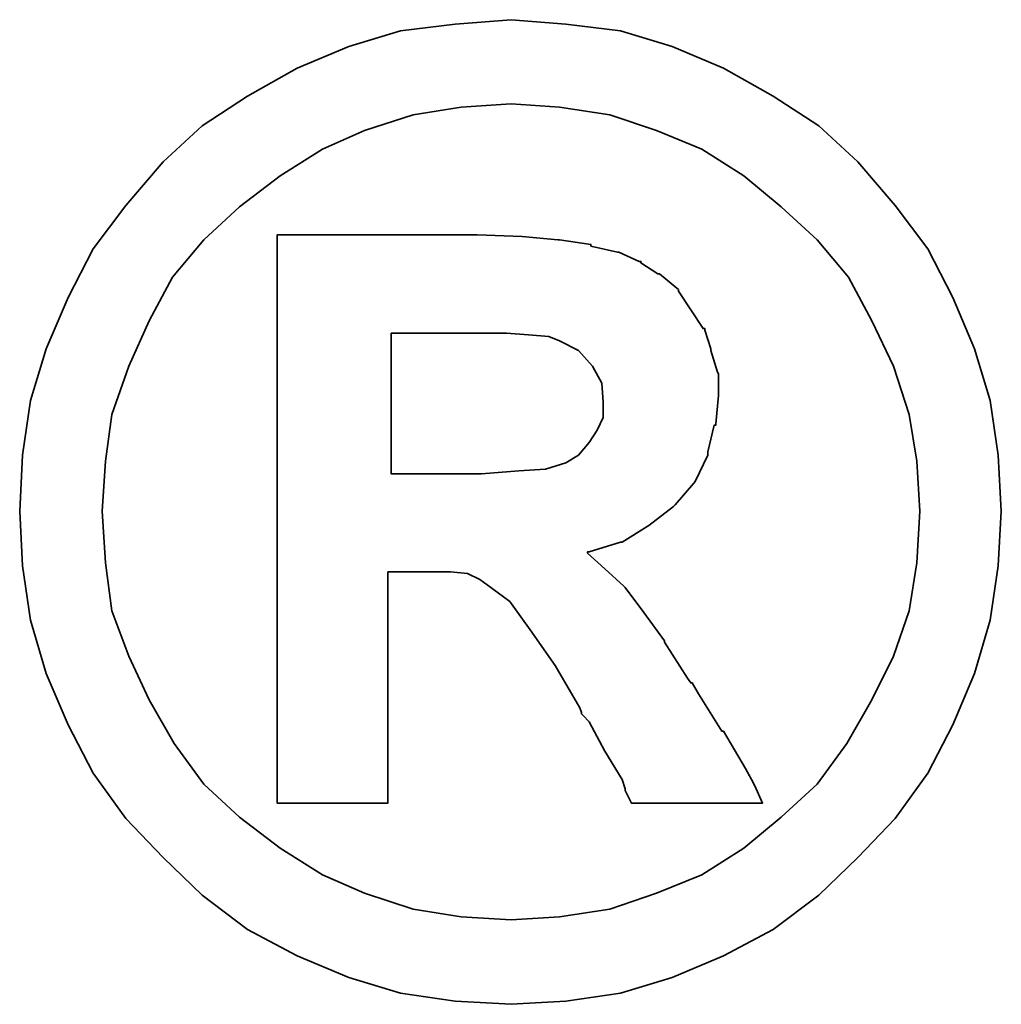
# Model space of a CAD drawing. Extents: x 11 to 593, y 42 to 154.
# Tile 46 of 48: x 152.143 to 152.733, y 105.665 to 106.257. Entities that reach past the tile are written whole.
import ezdxf

# ---------------------------------------------------------------- set-up
doc = ezdxf.new("R2010")
doc.units = 0
doc.header["$LTSCALE"] = 3
doc.header["$MEASUREMENT"] = 0
doc.layers.add('DIM', color=4, linetype='CONTINUOUS')
doc.layers.add('layer 1', color=7, linetype='CONTINUOUS')

# ---------------------------------------------------------------- blocks, each defined once
blk = doc.blocks.new('TBI MOTION logo(完整正式版)')
at = {"layer": 'layer 1', "color": 22, "lineweight": 35}
for points, knots in [([(81.20634, 4.98624), (81.20634, 4.98624), (81.18649, 5.32862), (81.18649, 5.32862), (81.18649, 5.32862), (81.18649, 5.32862), (81.13886, 5.66206), (81.13886, 5.66206), (81.13886, 5.66206), (81.13886, 5.66206), (81.04359, 5.97764), (81.04359, 5.97764), (81.04359, 5.97764), (81.04359, 5.97764), (80.91061, 6.29124), (80.91061, 6.29124), (80.91061, 6.29124), (80.91061, 6.29124), (80.75778, 6.58697), (80.75778, 6.58697), (80.75778, 6.58697), (80.75778, 6.58697), (80.5593, 6.85294), (80.5593, 6.85294), (80.5593, 6.85294), (80.5593, 6.85294), (80.33105, 7.1189), (80.33105, 7.1189), (80.33105, 7.1189), (80.33105, 7.1189), (80.09287, 7.33921), (80.09287, 7.33921), (80.09287, 7.33921), (80.09287, 7.33921), (79.815, 7.51982), (79.815, 7.51982), (79.815, 7.51982), (79.815, 7.51982), (79.51133, 7.69051), (79.51133, 7.69051), (79.51133, 7.69051), (79.51133, 7.69051), (79.19773, 7.8235), (79.19773, 7.8235), (79.19773, 7.8235), (79.19773, 7.8235), (78.88215, 7.91877), (78.88215, 7.91877), (78.88215, 7.91877), (78.88215, 7.91877), (78.54871, 7.95846), (78.54871, 7.95846), (78.54871, 7.95846), (78.54871, 7.95846), (78.21526, 7.98625), (78.21526, 7.98625), (78.21526, 7.98625), (78.21526, 7.98625), (77.87388, 7.95846), (77.87388, 7.95846), (77.87388, 7.95846), (77.87388, 7.95846), (77.54044, 7.91877), (77.54044, 7.91877), (77.54044, 7.91877), (77.54044, 7.91877), (77.22485, 7.8235), (77.22485, 7.8235), (77.22485, 7.8235), (77.22485, 7.8235), (76.91027, 7.69051), (76.91027, 7.69051), (76.91027, 7.69051), (76.91027, 7.69051), (76.6056, 7.51982), (76.6056, 7.51982), (76.6056, 7.51982), (76.6056, 7.51982), (76.32972, 7.33921), (76.32972, 7.33921), (76.32972, 7.33921), (76.32972, 7.33921), (76.09154, 7.1189), (76.09154, 7.1189), (76.09154, 7.1189), (76.09154, 7.1189), (75.86329, 6.85294), (75.86329, 6.85294), (75.86329, 6.85294), (75.86329, 6.85294), (75.66382, 6.58697), (75.66382, 6.58697), (75.66382, 6.58697), (75.66382, 6.58697), (75.51099, 6.29124), (75.51099, 6.29124), (75.51099, 6.29124), (75.51099, 6.29124), (75.37702, 5.97764), (75.37702, 5.97764), (75.37702, 5.97764), (75.37702, 5.97764), (75.28175, 5.66206), (75.28175, 5.66206), (75.28175, 5.66206), (75.28175, 5.66206), (75.23411, 5.32862), (75.23411, 5.32862), (75.23411, 5.32862), (75.23411, 5.32862), (75.21625, 4.98624), (75.21625, 4.98624), (75.21625, 4.98624), (75.21625, 4.98624), (75.23411, 4.6528), (75.23411, 4.6528), (75.23411, 4.6528), (75.23411, 4.6528), (75.28175, 4.32035), (75.28175, 4.32035), (75.28175, 4.32035), (75.28175, 4.32035), (75.37702, 3.99583), (75.37702, 3.99583), (75.37702, 3.99583), (75.37702, 3.99583), (75.51099, 3.68224), (75.51099, 3.68224), (75.51099, 3.68224), (75.51099, 3.68224), (75.66382, 3.38749), (75.66382, 3.38749), (75.66382, 3.38749), (75.66382, 3.38749), (75.86329, 3.10963), (75.86329, 3.10963), (75.86329, 3.10963), (75.86329, 3.10963), (76.09154, 2.87145), (76.09154, 2.87145), (76.09154, 2.87145), (76.09154, 2.87145), (76.32972, 2.6432), (76.32972, 2.6432), (76.32972, 2.6432), (76.32972, 2.6432), (76.6056, 2.43381), (76.6056, 2.43381), (76.6056, 2.43381), (76.6056, 2.43381), (76.91027, 2.27205), (76.91027, 2.27205), (76.91027, 2.27205), (76.91027, 2.27205), (77.22485, 2.13906), (77.22485, 2.13906), (77.22485, 2.13906), (77.22485, 2.13906), (77.54044, 2.0438), (77.54044, 2.0438), (77.54044, 2.0438), (77.54044, 2.0438), (77.87388, 1.99616), (77.87388, 1.99616), (77.87388, 1.99616), (77.87388, 1.99616), (78.21526, 1.97631), (78.21526, 1.97631), (78.21526, 1.97631), (78.21526, 1.97631), (78.54871, 1.99616), (78.54871, 1.99616), (78.54871, 1.99616), (78.54871, 1.99616), (78.88215, 2.0438), (78.88215, 2.0438), (78.88215, 2.0438), (78.88215, 2.0438), (79.19773, 2.13906), (79.19773, 2.13906), (79.19773, 2.13906), (79.19773, 2.13906), (79.51133, 2.27205), (79.51133, 2.27205), (79.51133, 2.27205), (79.51133, 2.27205), (79.815, 2.43381), (79.815, 2.43381), (79.815, 2.43381), (79.815, 2.43381), (80.09287, 2.6432), (80.09287, 2.6432), (80.09287, 2.6432), (80.09287, 2.6432), (80.33105, 2.87145), (80.33105, 2.87145), (80.33105, 2.87145), (80.33105, 2.87145), (80.5593, 3.10963), (80.5593, 3.10963), (80.5593, 3.10963), (80.5593, 3.10963), (80.75778, 3.38749), (80.75778, 3.38749), (80.75778, 3.38749), (80.75778, 3.38749), (80.91061, 3.68224), (80.91061, 3.68224), (80.91061, 3.68224), (80.91061, 3.68224), (81.04359, 3.99583), (81.04359, 3.99583), (81.04359, 3.99583), (81.04359, 3.99583), (81.13886, 4.32035), (81.13886, 4.32035), (81.13886, 4.32035), (81.13886, 4.32035), (81.18649, 4.6528), (81.18649, 4.6528), (81.18649, 4.6528), (81.18649, 4.6528), (81.20634, 4.98624), (81.20634, 4.98624)], [0, 0, 0, 0, 0.0178571, 0.0178571, 0.0178571, 0.0178571, 0.0357143, 0.0357143, 0.0357143, 0.0357143, 0.0535714, 0.0535714, 0.0535714, 0.0535714, 0.0714286, 0.0714286, 0.0714286, 0.0714286, 0.0892857, 0.0892857, 0.0892857, 0.0892857, 0.1071429, 0.1071429, 0.1071429, 0.1071429, 0.125, 0.125, 0.125, 0.125, 0.1428571, 0.1428571, 0.1428571, 0.1428571, 0.1607143, 0.1607143, 0.1607143, 0.1607143, 0.1785714, 0.1785714, 0.1785714, 0.1785714, 0.1964286, 0.1964286, 0.1964286, 0.1964286, 0.2142857, 0.2142857, 0.2142857, 0.2142857, 0.2321429, 0.2321429, 0.2321429, 0.2321429, 0.25, 0.25, 0.25, 0.25, 0.2678571, 0.2678571, 0.2678571, 0.2678571, 0.2857143, 0.2857143, 0.2857143, 0.2857143, 0.3035714, 0.3035714, 0.3035714, 0.3035714, 0.3214286, 0.3214286, 0.3214286, 0.3214286, 0.3392857, 0.3392857, 0.3392857, 0.3392857, 0.3571429, 0.3571429, 0.3571429, 0.3571429, 0.375, 0.375, 0.375, 0.375, 0.3928571, 0.3928571, 0.3928571, 0.3928571, 0.4107143, 0.4107143, 0.4107143, 0.4107143, 0.4285714, 0.4285714, 0.4285714, 0.4285714, 0.4464286, 0.4464286, 0.4464286, 0.4464286, 0.4642857, 0.4642857, 0.4642857, 0.4642857, 0.4821429, 0.4821429, 0.4821429, 0.4821429, 0.5, 0.5, 0.5, 0.5, 0.5178571, 0.5178571, 0.5178571, 0.5178571, 0.5357143, 0.5357143, 0.5357143, 0.5357143, 0.5535714, 0.5535714, 0.5535714, 0.5535714, 0.5714286, 0.5714286, 0.5714286, 0.5714286, 0.5892857, 0.5892857, 0.5892857, 0.5892857, 0.6071429, 0.6071429, 0.6071429, 0.6071429, 0.625, 0.625, 0.625, 0.625, 0.6428571, 0.6428571, 0.6428571, 0.6428571, 0.6607143, 0.6607143, 0.6607143, 0.6607143, 0.6785714, 0.6785714, 0.6785714, 0.6785714, 0.6964286, 0.6964286, 0.6964286, 0.6964286, 0.7142857, 0.7142857, 0.7142857, 0.7142857, 0.7321429, 0.7321429, 0.7321429, 0.7321429, 0.75, 0.75, 0.75, 0.75, 0.7678571, 0.7678571, 0.7678571, 0.7678571, 0.7857143, 0.7857143, 0.7857143, 0.7857143, 0.8035714, 0.8035714, 0.8035714, 0.8035714, 0.8214286, 0.8214286, 0.8214286, 0.8214286, 0.8392857, 0.8392857, 0.8392857, 0.8392857, 0.8571429, 0.8571429, 0.8571429, 0.8571429, 0.875, 0.875, 0.875, 0.875, 0.8928571, 0.8928571, 0.8928571, 0.8928571, 0.9107143, 0.9107143, 0.9107143, 0.9107143, 0.9285714, 0.9285714, 0.9285714, 0.9285714, 0.9464286, 0.9464286, 0.9464286, 0.9464286, 0.9642857, 0.9642857, 0.9642857, 0.9642857, 0.9821429, 0.9821429, 0.9821429, 0.9821429, 1, 1, 1, 1]), ([(80.71014, 4.98624), (80.71014, 4.98624), (80.69129, 5.29091), (80.69129, 5.29091), (80.69129, 5.29091), (80.69129, 5.29091), (80.64464, 5.57672), (80.64464, 5.57672), (80.64464, 5.57672), (80.64464, 5.57672), (80.54937, 5.87245), (80.54937, 5.87245), (80.54937, 5.87245), (80.54937, 5.87245), (80.41639, 6.14833), (80.41639, 6.14833), (80.41639, 6.14833), (80.41639, 6.14833), (80.27349, 6.41429), (80.27349, 6.41429), (80.27349, 6.41429), (80.27349, 6.41429), (80.08295, 6.64255), (80.08295, 6.64255), (80.08295, 6.64255), (80.08295, 6.64255), (79.86264, 6.84301), (79.86264, 6.84301), (79.86264, 6.84301), (79.86264, 6.84301), (79.63439, 7.03355), (79.63439, 7.03355), (79.63439, 7.03355), (79.63439, 7.03355), (79.37835, 7.1963), (79.37835, 7.1963), (79.37835, 7.1963), (79.37835, 7.1963), (79.10246, 7.30944), (79.10246, 7.30944), (79.10246, 7.30944), (79.10246, 7.30944), (78.81665, 7.40471), (78.81665, 7.40471), (78.81665, 7.40471), (78.81665, 7.40471), (78.511, 7.45234), (78.511, 7.45234), (78.511, 7.45234), (78.511, 7.45234), (78.21526, 7.47219), (78.21526, 7.47219), (78.21526, 7.47219), (78.21526, 7.47219), (77.9106, 7.45234), (77.9106, 7.45234), (77.9106, 7.45234), (77.9106, 7.45234), (77.61685, 7.40471), (77.61685, 7.40471), (77.61685, 7.40471), (77.61685, 7.40471), (77.32012, 7.30944), (77.32012, 7.30944), (77.32012, 7.30944), (77.32012, 7.30944), (77.06309, 7.1963), (77.06309, 7.1963), (77.06309, 7.1963), (77.06309, 7.1963), (76.80606, 7.03355), (76.80606, 7.03355), (76.80606, 7.03355), (76.80606, 7.03355), (76.55797, 6.84301), (76.55797, 6.84301), (76.55797, 6.84301), (76.55797, 6.84301), (76.34063, 6.64255), (76.34063, 6.64255), (76.34063, 6.64255), (76.34063, 6.64255), (76.1491, 6.41429), (76.1491, 6.41429), (76.1491, 6.41429), (76.1491, 6.41429), (76.0062, 6.14833), (76.0062, 6.14833), (76.0062, 6.14833), (76.0062, 6.14833), (75.88314, 5.87245), (75.88314, 5.87245), (75.88314, 5.87245), (75.88314, 5.87245), (75.77794, 5.57672), (75.77794, 5.57672), (75.77794, 5.57672), (75.77794, 5.57672), (75.73924, 5.29091), (75.73924, 5.29091), (75.73924, 5.29091), (75.73924, 5.29091), (75.72039, 4.98624), (75.72039, 4.98624), (75.72039, 4.98624), (75.72039, 4.98624), (75.73924, 4.67165), (75.73924, 4.67165), (75.73924, 4.67165), (75.73924, 4.67165), (75.77794, 4.37791), (75.77794, 4.37791), (75.77794, 4.37791), (75.77794, 4.37791), (75.88314, 4.10102), (75.88314, 4.10102), (75.88314, 4.10102), (75.88314, 4.10102), (76.0062, 3.83407), (76.0062, 3.83407), (76.0062, 3.83407), (76.0062, 3.83407), (76.15902, 3.56811), (76.15902, 3.56811), (76.15902, 3.56811), (76.15902, 3.56811), (76.34063, 3.32001), (76.34063, 3.32001), (76.34063, 3.32001), (76.34063, 3.32001), (76.55797, 3.11955), (76.55797, 3.11955), (76.55797, 3.11955), (76.55797, 3.11955), (76.80606, 2.92901), (76.80606, 2.92901), (76.80606, 2.92901), (76.80606, 2.92901), (77.06309, 2.76725), (77.06309, 2.76725), (77.06309, 2.76725), (77.06309, 2.76725), (77.32012, 2.65412), (77.32012, 2.65412), (77.32012, 2.65412), (77.32012, 2.65412), (77.61685, 2.55786), (77.61685, 2.55786), (77.61685, 2.55786), (77.61685, 2.55786), (77.9106, 2.51022), (77.9106, 2.51022), (77.9106, 2.51022), (77.9106, 2.51022), (78.21526, 2.49137), (78.21526, 2.49137), (78.21526, 2.49137), (78.21526, 2.49137), (78.511, 2.51022), (78.511, 2.51022), (78.511, 2.51022), (78.511, 2.51022), (78.81665, 2.55786), (78.81665, 2.55786), (78.81665, 2.55786), (78.81665, 2.55786), (79.10246, 2.65412), (79.10246, 2.65412), (79.10246, 2.65412), (79.10246, 2.65412), (79.37835, 2.76725), (79.37835, 2.76725), (79.37835, 2.76725), (79.37835, 2.76725), (79.63439, 2.92901), (79.63439, 2.92901), (79.63439, 2.92901), (79.63439, 2.92901), (79.86264, 3.11955), (79.86264, 3.11955), (79.86264, 3.11955), (79.86264, 3.11955), (80.08295, 3.32001), (80.08295, 3.32001), (80.08295, 3.32001), (80.08295, 3.32001), (80.26356, 3.56811), (80.26356, 3.56811), (80.26356, 3.56811), (80.26356, 3.56811), (80.41639, 3.83407), (80.41639, 3.83407), (80.41639, 3.83407), (80.41639, 3.83407), (80.54937, 4.10102), (80.54937, 4.10102), (80.54937, 4.10102), (80.54937, 4.10102), (80.64464, 4.37791), (80.64464, 4.37791), (80.64464, 4.37791), (80.64464, 4.37791), (80.69129, 4.67165), (80.69129, 4.67165), (80.69129, 4.67165), (80.69129, 4.67165), (80.71014, 4.98624), (80.71014, 4.98624)], [0, 0, 0, 0, 0.0192308, 0.0192308, 0.0192308, 0.0192308, 0.0384615, 0.0384615, 0.0384615, 0.0384615, 0.0576923, 0.0576923, 0.0576923, 0.0576923, 0.0769231, 0.0769231, 0.0769231, 0.0769231, 0.0961538, 0.0961538, 0.0961538, 0.0961538, 0.1153846, 0.1153846, 0.1153846, 0.1153846, 0.1346154, 0.1346154, 0.1346154, 0.1346154, 0.1538462, 0.1538462, 0.1538462, 0.1538462, 0.1730769, 0.1730769, 0.1730769, 0.1730769, 0.1923077, 0.1923077, 0.1923077, 0.1923077, 0.2115385, 0.2115385, 0.2115385, 0.2115385, 0.2307692, 0.2307692, 0.2307692, 0.2307692, 0.25, 0.25, 0.25, 0.25, 0.2692308, 0.2692308, 0.2692308, 0.2692308, 0.2884615, 0.2884615, 0.2884615, 0.2884615, 0.3076923, 0.3076923, 0.3076923, 0.3076923, 0.3269231, 0.3269231, 0.3269231, 0.3269231, 0.3461538, 0.3461538, 0.3461538, 0.3461538, 0.3653846, 0.3653846, 0.3653846, 0.3653846, 0.3846154, 0.3846154, 0.3846154, 0.3846154, 0.4038462, 0.4038462, 0.4038462, 0.4038462, 0.4230769, 0.4230769, 0.4230769, 0.4230769, 0.4423077, 0.4423077, 0.4423077, 0.4423077, 0.4615385, 0.4615385, 0.4615385, 0.4615385, 0.4807692, 0.4807692, 0.4807692, 0.4807692, 0.5, 0.5, 0.5, 0.5, 0.5192308, 0.5192308, 0.5192308, 0.5192308, 0.5384615, 0.5384615, 0.5384615, 0.5384615, 0.5576923, 0.5576923, 0.5576923, 0.5576923, 0.5769231, 0.5769231, 0.5769231, 0.5769231, 0.5961538, 0.5961538, 0.5961538, 0.5961538, 0.6153846, 0.6153846, 0.6153846, 0.6153846, 0.6346154, 0.6346154, 0.6346154, 0.6346154, 0.6538462, 0.6538462, 0.6538462, 0.6538462, 0.6730769, 0.6730769, 0.6730769, 0.6730769, 0.6923077, 0.6923077, 0.6923077, 0.6923077, 0.7115385, 0.7115385, 0.7115385, 0.7115385, 0.7307692, 0.7307692, 0.7307692, 0.7307692, 0.75, 0.75, 0.75, 0.75, 0.7692308, 0.7692308, 0.7692308, 0.7692308, 0.7884615, 0.7884615, 0.7884615, 0.7884615, 0.8076923, 0.8076923, 0.8076923, 0.8076923, 0.8269231, 0.8269231, 0.8269231, 0.8269231, 0.8461538, 0.8461538, 0.8461538, 0.8461538, 0.8653846, 0.8653846, 0.8653846, 0.8653846, 0.8846154, 0.8846154, 0.8846154, 0.8846154, 0.9038462, 0.9038462, 0.9038462, 0.9038462, 0.9230769, 0.9230769, 0.9230769, 0.9230769, 0.9423077, 0.9423077, 0.9423077, 0.9423077, 0.9615385, 0.9615385, 0.9615385, 0.9615385, 0.9807692, 0.9807692, 0.9807692, 0.9807692, 1, 1, 1, 1]), ([(76.78721, 3.2823), (76.78721, 3.2823), (76.78721, 3.32001), (76.78721, 3.32001), (76.78721, 3.32001), (76.78721, 3.32001), (76.78721, 3.42422), (76.78721, 3.42422), (76.78721, 3.42422), (76.78721, 3.42422), (76.78721, 3.59689), (76.78721, 3.59689), (76.78721, 3.59689), (76.78721, 3.59689), (76.78721, 3.80529), (76.78721, 3.80529), (76.78721, 3.80529), (76.78721, 3.80529), (76.78721, 4.0524), (76.78721, 4.0524), (76.78721, 4.0524), (76.78721, 4.0524), (76.78721, 4.32035), (76.78721, 4.32035), (76.78721, 4.32035), (76.78721, 4.32035), (76.78721, 4.92868), (76.78721, 4.92868), (76.78721, 4.92868), (76.78721, 4.92868), (76.78721, 5.53801), (76.78721, 5.53801), (76.78721, 5.53801), (76.78721, 5.53801), (76.78721, 5.82482), (76.78721, 5.82482), (76.78721, 5.82482), (76.78721, 5.82482), (76.78721, 6.07291), (76.78721, 6.07291), (76.78721, 6.07291), (76.78721, 6.07291), (76.78721, 6.30017), (76.78721, 6.30017), (76.78721, 6.30017), (76.78721, 6.30017), (76.78721, 6.45399), (76.78721, 6.45399), (76.78721, 6.45399), (76.78721, 6.45399), (76.78721, 6.5572), (76.78721, 6.5572), (76.78721, 6.5572), (76.78721, 6.5572), (76.78721, 6.59689), (76.78721, 6.59689), (76.78721, 6.59689), (76.78721, 6.59689), (76.78721, 6.67232), (76.78721, 6.67232), (76.78721, 6.67232), (76.78721, 6.67232), (76.8537, 6.67232), (76.8537, 6.67232), (76.8537, 6.67232), (76.8537, 6.67232), (76.87355, 6.67232), (76.87355, 6.67232), (76.87355, 6.67232), (76.87355, 6.67232), (76.91027, 6.67232), (76.91027, 6.67232), (76.91027, 6.67232), (76.91027, 6.67232), (77.04424, 6.67232), (77.04424, 6.67232), (77.04424, 6.67232), (77.04424, 6.67232), (77.22485, 6.67232), (77.22485, 6.67232), (77.22485, 6.67232), (77.22485, 6.67232), (77.43524, 6.67232), (77.43524, 6.67232), (77.43524, 6.67232), (77.43524, 6.67232), (77.65357, 6.67232), (77.65357, 6.67232), (77.65357, 6.67232), (77.65357, 6.67232), (77.82625, 6.67232), (77.82625, 6.67232), (77.82625, 6.67232), (77.82625, 6.67232), (77.94037, 6.67232), (77.94037, 6.67232), (77.94037, 6.67232), (77.94037, 6.67232), (77.97709, 6.67232), (77.97709, 6.67232), (77.97709, 6.67232), (77.97709, 6.67232), (77.99694, 6.67232), (77.99694, 6.67232), (77.99694, 6.67232), (77.99694, 6.67232), (78.00686, 6.67232), (78.00686, 6.67232), (78.00686, 6.67232), (78.00686, 6.67232), (78.28275, 6.6624), (78.28275, 6.6624), (78.28275, 6.6624), (78.28275, 6.6624), (78.50107, 6.64255), (78.50107, 6.64255), (78.50107, 6.64255), (78.50107, 6.64255), (78.511, 6.64255), (78.511, 6.64255), (78.511, 6.64255), (78.511, 6.64255), (78.70154, 6.61476), (78.70154, 6.61476), (78.70154, 6.61476), (78.70154, 6.61476), (78.70154, 6.60483), (78.70154, 6.60483), (78.70154, 6.60483), (78.70154, 6.60483), (78.86429, 6.56713), (78.86429, 6.56713), (78.86429, 6.56713), (78.86429, 6.56713), (78.87223, 6.56713), (78.87223, 6.56713), (78.87223, 6.56713), (78.87223, 6.56713), (78.99727, 6.51056), (78.99727, 6.51056), (78.99727, 6.51056), (78.99727, 6.51056), (79.00719, 6.51056), (79.00719, 6.51056), (79.00719, 6.51056), (79.00719, 6.51056), (79.00719, 6.50162), (79.00719, 6.50162), (79.00719, 6.50162), (79.00719, 6.50162), (79.1104, 6.43415), (79.1104, 6.43415), (79.1104, 6.43415), (79.1104, 6.43415), (79.12132, 6.43415), (79.12132, 6.43415), (79.12132, 6.43415), (79.12132, 6.43415), (79.22552, 6.34781), (79.22552, 6.34781), (79.22552, 6.34781), (79.22552, 6.34781), (79.23544, 6.33888), (79.23544, 6.33888), (79.23544, 6.33888), (79.23544, 6.33888), (79.23544, 6.32895), (79.23544, 6.32895), (79.23544, 6.32895), (79.23544, 6.32895), (79.31087, 6.21483), (79.31087, 6.21483), (79.31087, 6.21483), (79.31087, 6.21483), (79.38629, 6.1007), (79.38629, 6.1007), (79.38629, 6.1007), (79.38629, 6.1007), (79.3972, 6.1007), (79.3972, 6.1007), (79.3972, 6.1007), (79.3972, 6.1007), (79.3972, 6.09078), (79.3972, 6.09078), (79.3972, 6.09078), (79.3972, 6.09078), (79.43392, 5.97764), (79.43392, 5.97764), (79.43392, 5.97764), (79.43392, 5.97764), (79.43392, 5.96772), (79.43392, 5.96772), (79.43392, 5.96772), (79.43392, 5.96772), (79.47362, 5.83474), (79.47362, 5.83474), (79.47362, 5.83474), (79.47362, 5.83474), (79.48156, 5.82482), (79.48156, 5.82482), (79.48156, 5.82482), (79.48156, 5.82482), (79.48156, 5.69977), (79.48156, 5.69977), (79.48156, 5.69977), (79.48156, 5.69977), (79.48156, 5.69183), (79.48156, 5.69183), (79.48156, 5.69183), (79.48156, 5.69183), (79.4637, 5.51915), (79.4637, 5.51915), (79.4637, 5.51915), (79.4637, 5.51915), (79.4637, 5.51122), (79.4637, 5.51122), (79.4637, 5.51122), (79.4637, 5.51122), (79.45377, 5.51122), (79.45377, 5.51122), (79.45377, 5.51122), (79.45377, 5.51122), (79.41507, 5.34847), (79.41507, 5.34847), (79.41507, 5.34847), (79.41507, 5.34847), (79.41507, 5.33854), (79.41507, 5.33854), (79.41507, 5.33854), (79.41507, 5.33854), (79.41507, 5.32862), (79.41507, 5.32862), (79.41507, 5.32862), (79.41507, 5.32862), (79.33865, 5.16785), (79.33865, 5.16785), (79.33865, 5.16785), (79.33865, 5.16785), (79.33071, 5.15693), (79.33071, 5.15693), (79.33071, 5.15693), (79.33071, 5.15693), (79.2156, 5.02495), (79.2156, 5.02495), (79.2156, 5.02495), (79.2156, 5.02495), (79.20567, 5.01502), (79.20567, 5.01502), (79.20567, 5.01502), (79.20567, 5.01502), (79.05483, 4.89991), (79.05483, 4.89991), (79.05483, 4.89991), (79.05483, 4.89991), (79.04491, 4.89197), (79.04491, 4.89197), (79.04491, 4.89197), (79.04491, 4.89197), (78.89208, 4.7967), (78.89208, 4.7967), (78.89208, 4.7967), (78.89208, 4.7967), (78.88215, 4.7967), (78.88215, 4.7967), (78.88215, 4.7967), (78.88215, 4.7967), (78.69161, 4.73913), (78.69161, 4.73913), (78.69161, 4.73913), (78.69161, 4.73913), (78.68169, 4.73913), (78.68169, 4.73913), (78.68169, 4.73913), (78.68169, 4.73913), (78.68169, 4.72921), (78.68169, 4.72921), (78.68169, 4.72921), (78.68169, 4.72921), (78.78688, 4.63394), (78.78688, 4.63394), (78.78688, 4.63394), (78.78688, 4.63394), (78.902, 4.52875), (78.902, 4.52875), (78.902, 4.52875), (78.902, 4.52875), (78.91093, 4.52081), (78.91093, 4.52081), (78.91093, 4.52081), (78.91093, 4.52081), (79.02506, 4.36798), (79.02506, 4.36798), (79.02506, 4.36798), (79.02506, 4.36798), (79.1501, 4.1953), (79.1501, 4.1953), (79.1501, 4.1953), (79.1501, 4.1953), (79.1501, 4.18736), (79.1501, 4.18736), (79.1501, 4.18736), (79.1501, 4.18736), (79.29201, 3.96705), (79.29201, 3.96705), (79.29201, 3.96705), (79.29201, 3.96705), (79.31087, 3.93828), (79.31087, 3.93828), (79.31087, 3.93828), (79.31087, 3.93828), (79.32079, 3.93828), (79.32079, 3.93828), (79.32079, 3.93828), (79.32079, 3.93828), (79.3585, 3.87178), (79.3585, 3.87178), (79.3585, 3.87178), (79.3585, 3.87178), (79.50141, 3.64353), (79.50141, 3.64353), (79.50141, 3.64353), (79.50141, 3.64353), (79.51133, 3.64353), (79.51133, 3.64353), (79.51133, 3.64353), (79.51133, 3.64353), (79.64431, 3.41528), (79.64431, 3.41528), (79.64431, 3.41528), (79.64431, 3.41528), (79.68202, 3.3478), (79.68202, 3.3478), (79.68202, 3.3478), (79.68202, 3.3478), (79.70187, 3.31009), (79.70187, 3.31009), (79.70187, 3.31009), (79.70187, 3.31009), (79.7495, 3.2049), (79.7495, 3.2049), (79.7495, 3.2049), (79.7495, 3.2049), (79.64431, 3.2049), (79.64431, 3.2049), (79.64431, 3.2049), (79.64431, 3.2049), (79.62546, 3.2049), (79.62546, 3.2049), (79.62546, 3.2049), (79.62546, 3.2049), (79.53912, 3.2049), (79.53912, 3.2049), (79.53912, 3.2049), (79.53912, 3.2049), (79.31087, 3.2049), (79.31087, 3.2049), (79.31087, 3.2049), (79.31087, 3.2049), (79.08262, 3.2049), (79.08262, 3.2049), (79.08262, 3.2049), (79.08262, 3.2049), (79.00719, 3.2049), (79.00719, 3.2049), (79.00719, 3.2049), (79.00719, 3.2049), (78.98735, 3.2049), (78.98735, 3.2049), (78.98735, 3.2049), (78.98735, 3.2049), (78.94964, 3.2049), (78.94964, 3.2049), (78.94964, 3.2049), (78.94964, 3.2049), (78.92979, 3.24459), (78.92979, 3.24459), (78.92979, 3.24459), (78.92979, 3.24459), (78.91093, 3.2823), (78.91093, 3.2823), (78.91093, 3.2823), (78.91093, 3.2823), (78.91093, 3.29223), (78.91093, 3.29223), (78.91093, 3.29223), (78.91093, 3.29223), (78.89208, 3.3478), (78.89208, 3.3478), (78.89208, 3.3478), (78.89208, 3.3478), (78.78688, 3.52048), (78.78688, 3.52048), (78.78688, 3.52048), (78.78688, 3.52048), (78.69161, 3.7001), (78.69161, 3.7001), (78.69161, 3.7001), (78.69161, 3.7001), (78.6539, 3.7388), (78.6539, 3.7388), (78.6539, 3.7388), (78.6539, 3.7388), (78.64398, 3.74873), (78.64398, 3.74873), (78.64398, 3.74873), (78.64398, 3.74873), (78.64398, 3.75766), (78.64398, 3.75766), (78.64398, 3.75766), (78.64398, 3.75766), (78.63405, 3.78644), (78.63405, 3.78644), (78.63405, 3.78644), (78.63405, 3.78644), (78.48321, 4.04347), (78.48321, 4.04347), (78.48321, 4.04347), (78.48321, 4.04347), (78.33038, 4.2618), (78.33038, 4.2618), (78.33038, 4.2618), (78.33038, 4.2618), (78.20732, 4.43447), (78.20732, 4.43447), (78.20732, 4.43447), (78.20732, 4.43447), (78.09221, 4.52081), (78.09221, 4.52081), (78.09221, 4.52081), (78.09221, 4.52081), (78.02472, 4.56845), (78.02472, 4.56845), (78.02472, 4.56845), (78.02472, 4.56845), (77.9493, 4.60616), (77.9493, 4.60616), (77.9493, 4.60616), (77.9493, 4.60616), (77.8451, 4.61608), (77.8451, 4.61608), (77.8451, 4.61608), (77.8451, 4.61608), (77.71113, 4.61608), (77.71113, 4.61608), (77.71113, 4.61608), (77.71113, 4.61608), (77.69128, 4.61608), (77.69128, 4.61608), (77.69128, 4.61608), (77.69128, 4.61608), (77.67342, 4.61608), (77.67342, 4.61608), (77.67342, 4.61608), (77.67342, 4.61608), (77.5583, 4.61608), (77.5583, 4.61608), (77.5583, 4.61608), (77.5583, 4.61608), (77.46303, 4.61608), (77.46303, 4.61608), (77.46303, 4.61608), (77.46303, 4.61608), (77.46303, 4.54761), (77.46303, 4.54761), (77.46303, 4.54761), (77.46303, 4.54761), (77.46303, 4.47318), (77.46303, 4.47318), (77.46303, 4.47318), (77.46303, 4.47318), (77.46303, 4.24294), (77.46303, 4.24294), (77.46303, 4.24294), (77.46303, 4.24294), (77.46303, 3.99583), (77.46303, 3.99583), (77.46303, 3.99583), (77.46303, 3.99583), (77.46303, 3.72888), (77.46303, 3.72888), (77.46303, 3.72888), (77.46303, 3.72888), (77.46303, 3.51055), (77.46303, 3.51055), (77.46303, 3.51055), (77.46303, 3.51055), (77.46303, 3.42422), (77.46303, 3.42422), (77.46303, 3.42422), (77.46303, 3.42422), (77.46303, 3.35773), (77.46303, 3.35773), (77.46303, 3.35773), (77.46303, 3.35773), (77.46303, 3.30017), (77.46303, 3.30017), (77.46303, 3.30017), (77.46303, 3.30017), (77.46303, 3.2823), (77.46303, 3.2823), (77.46303, 3.2823), (77.46303, 3.2823), (77.46303, 3.2049), (77.46303, 3.2049), (77.46303, 3.2049), (77.46303, 3.2049), (77.39753, 3.2049), (77.39753, 3.2049), (77.39753, 3.2049), (77.39753, 3.2049), (77.37768, 3.2049), (77.37768, 3.2049), (77.37768, 3.2049), (77.37768, 3.2049), (77.32012, 3.2049), (77.32012, 3.2049), (77.32012, 3.2049), (77.32012, 3.2049), (77.12165, 3.2049), (77.12165, 3.2049), (77.12165, 3.2049), (77.12165, 3.2049), (76.94897, 3.2049), (76.94897, 3.2049), (76.94897, 3.2049), (76.94897, 3.2049), (76.8924, 3.2049), (76.8924, 3.2049), (76.8924, 3.2049), (76.8924, 3.2049), (76.8537, 3.2049), (76.8537, 3.2049), (76.8537, 3.2049), (76.8537, 3.2049), (76.78721, 3.2049), (76.78721, 3.2049), (76.78721, 3.2049), (76.78721, 3.2049), (76.78721, 3.2823), (76.78721, 3.2823)], [0, 0, 0, 0, 0.0074074, 0.0074074, 0.0074074, 0.0074074, 0.0148148, 0.0148148, 0.0148148, 0.0148148, 0.0222222, 0.0222222, 0.0222222, 0.0222222, 0.0296296, 0.0296296, 0.0296296, 0.0296296, 0.037037, 0.037037, 0.037037, 0.037037, 0.0444444, 0.0444444, 0.0444444, 0.0444444, 0.0518519, 0.0518519, 0.0518519, 0.0518519, 0.0592593, 0.0592593, 0.0592593, 0.0592593, 0.0666667, 0.0666667, 0.0666667, 0.0666667, 0.0740741, 0.0740741, 0.0740741, 0.0740741, 0.0814815, 0.0814815, 0.0814815, 0.0814815, 0.0888889, 0.0888889, 0.0888889, 0.0888889, 0.0962963, 0.0962963, 0.0962963, 0.0962963, 0.1037037, 0.1037037, 0.1037037, 0.1037037, 0.1111111, 0.1111111, 0.1111111, 0.1111111, 0.1185185, 0.1185185, 0.1185185, 0.1185185, 0.1259259, 0.1259259, 0.1259259, 0.1259259, 0.1333333, 0.1333333, 0.1333333, 0.1333333, 0.1407407, 0.1407407, 0.1407407, 0.1407407, 0.1481481, 0.1481481, 0.1481481, 0.1481481, 0.1555556, 0.1555556, 0.1555556, 0.1555556, 0.162963, 0.162963, 0.162963, 0.162963, 0.1703704, 0.1703704, 0.1703704, 0.1703704, 0.1777778, 0.1777778, 0.1777778, 0.1777778, 0.1851852, 0.1851852, 0.1851852, 0.1851852, 0.1925926, 0.1925926, 0.1925926, 0.1925926, 0.2, 0.2, 0.2, 0.2, 0.2074074, 0.2074074, 0.2074074, 0.2074074, 0.2148148, 0.2148148, 0.2148148, 0.2148148, 0.2222222, 0.2222222, 0.2222222, 0.2222222, 0.2296296, 0.2296296, 0.2296296, 0.2296296, 0.237037, 0.237037, 0.237037, 0.237037, 0.2444444, 0.2444444, 0.2444444, 0.2444444, 0.2518519, 0.2518519, 0.2518519, 0.2518519, 0.2592593, 0.2592593, 0.2592593, 0.2592593, 0.2666667, 0.2666667, 0.2666667, 0.2666667, 0.2740741, 0.2740741, 0.2740741, 0.2740741, 0.2814815, 0.2814815, 0.2814815, 0.2814815, 0.2888889, 0.2888889, 0.2888889, 0.2888889, 0.2962963, 0.2962963, 0.2962963, 0.2962963, 0.3037037, 0.3037037, 0.3037037, 0.3037037, 0.3111111, 0.3111111, 0.3111111, 0.3111111, 0.3185185, 0.3185185, 0.3185185, 0.3185185, 0.3259259, 0.3259259, 0.3259259, 0.3259259, 0.3333333, 0.3333333, 0.3333333, 0.3333333, 0.3407407, 0.3407407, 0.3407407, 0.3407407, 0.3481481, 0.3481481, 0.3481481, 0.3481481, 0.3555556, 0.3555556, 0.3555556, 0.3555556, 0.362963, 0.362963, 0.362963, 0.362963, 0.3703704, 0.3703704, 0.3703704, 0.3703704, 0.3777778, 0.3777778, 0.3777778, 0.3777778, 0.3851852, 0.3851852, 0.3851852, 0.3851852, 0.3925926, 0.3925926, 0.3925926, 0.3925926, 0.4, 0.4, 0.4, 0.4, 0.4074074, 0.4074074, 0.4074074, 0.4074074, 0.4148148, 0.4148148, 0.4148148, 0.4148148, 0.4222222, 0.4222222, 0.4222222, 0.4222222, 0.4296296, 0.4296296, 0.4296296, 0.4296296, 0.437037, 0.437037, 0.437037, 0.437037, 0.4444444, 0.4444444, 0.4444444, 0.4444444, 0.4518519, 0.4518519, 0.4518519, 0.4518519, 0.4592593, 0.4592593, 0.4592593, 0.4592593, 0.4666667, 0.4666667, 0.4666667, 0.4666667, 0.4740741, 0.4740741, 0.4740741, 0.4740741, 0.4814815, 0.4814815, 0.4814815, 0.4814815, 0.4888889, 0.4888889, 0.4888889, 0.4888889, 0.4962963, 0.4962963, 0.4962963, 0.4962963, 0.5037037, 0.5037037, 0.5037037, 0.5037037, 0.5111111, 0.5111111, 0.5111111, 0.5111111, 0.5185185, 0.5185185, 0.5185185, 0.5185185, 0.5259259, 0.5259259, 0.5259259, 0.5259259, 0.5333333, 0.5333333, 0.5333333, 0.5333333, 0.5407407, 0.5407407, 0.5407407, 0.5407407, 0.5481481, 0.5481481, 0.5481481, 0.5481481, 0.5555556, 0.5555556, 0.5555556, 0.5555556, 0.562963, 0.562963, 0.562963, 0.562963, 0.5703704, 0.5703704, 0.5703704, 0.5703704, 0.5777778, 0.5777778, 0.5777778, 0.5777778, 0.5851852, 0.5851852, 0.5851852, 0.5851852, 0.5925926, 0.5925926, 0.5925926, 0.5925926, 0.6, 0.6, 0.6, 0.6, 0.6074074, 0.6074074, 0.6074074, 0.6074074, 0.6148148, 0.6148148, 0.6148148, 0.6148148, 0.6222222, 0.6222222, 0.6222222, 0.6222222, 0.6296296, 0.6296296, 0.6296296, 0.6296296, 0.637037, 0.637037, 0.637037, 0.637037, 0.6444444, 0.6444444, 0.6444444, 0.6444444, 0.6518519, 0.6518519, 0.6518519, 0.6518519, 0.6592593, 0.6592593, 0.6592593, 0.6592593, 0.6666667, 0.6666667, 0.6666667, 0.6666667, 0.6740741, 0.6740741, 0.6740741, 0.6740741, 0.6814815, 0.6814815, 0.6814815, 0.6814815, 0.6888889, 0.6888889, 0.6888889, 0.6888889, 0.6962963, 0.6962963, 0.6962963, 0.6962963, 0.7037037, 0.7037037, 0.7037037, 0.7037037, 0.7111111, 0.7111111, 0.7111111, 0.7111111, 0.7185185, 0.7185185, 0.7185185, 0.7185185, 0.7259259, 0.7259259, 0.7259259, 0.7259259, 0.7333333, 0.7333333, 0.7333333, 0.7333333, 0.7407407, 0.7407407, 0.7407407, 0.7407407, 0.7481481, 0.7481481, 0.7481481, 0.7481481, 0.7555556, 0.7555556, 0.7555556, 0.7555556, 0.762963, 0.762963, 0.762963, 0.762963, 0.7703704, 0.7703704, 0.7703704, 0.7703704, 0.7777778, 0.7777778, 0.7777778, 0.7777778, 0.7851852, 0.7851852, 0.7851852, 0.7851852, 0.7925926, 0.7925926, 0.7925926, 0.7925926, 0.8, 0.8, 0.8, 0.8, 0.8074074, 0.8074074, 0.8074074, 0.8074074, 0.8148148, 0.8148148, 0.8148148, 0.8148148, 0.8222222, 0.8222222, 0.8222222, 0.8222222, 0.8296296, 0.8296296, 0.8296296, 0.8296296, 0.837037, 0.837037, 0.837037, 0.837037, 0.8444444, 0.8444444, 0.8444444, 0.8444444, 0.8518519, 0.8518519, 0.8518519, 0.8518519, 0.8592593, 0.8592593, 0.8592593, 0.8592593, 0.8666667, 0.8666667, 0.8666667, 0.8666667, 0.8740741, 0.8740741, 0.8740741, 0.8740741, 0.8814815, 0.8814815, 0.8814815, 0.8814815, 0.8888889, 0.8888889, 0.8888889, 0.8888889, 0.8962963, 0.8962963, 0.8962963, 0.8962963, 0.9037037, 0.9037037, 0.9037037, 0.9037037, 0.9111111, 0.9111111, 0.9111111, 0.9111111, 0.9185185, 0.9185185, 0.9185185, 0.9185185, 0.9259259, 0.9259259, 0.9259259, 0.9259259, 0.9333333, 0.9333333, 0.9333333, 0.9333333, 0.9407407, 0.9407407, 0.9407407, 0.9407407, 0.9481481, 0.9481481, 0.9481481, 0.9481481, 0.9555556, 0.9555556, 0.9555556, 0.9555556, 0.962963, 0.962963, 0.962963, 0.962963, 0.9703704, 0.9703704, 0.9703704, 0.9703704, 0.9777778, 0.9777778, 0.9777778, 0.9777778, 0.9851852, 0.9851852, 0.9851852, 0.9851852, 0.9925926, 0.9925926, 0.9925926, 0.9925926, 1, 1, 1, 1]), ([(77.48288, 6.07291), (77.48288, 6.07291), (77.48288, 5.99551), (77.48288, 5.99551), (77.48288, 5.99551), (77.48288, 5.99551), (77.48288, 5.82482), (77.48288, 5.82482), (77.48288, 5.82482), (77.48288, 5.82482), (77.48288, 5.63328), (77.48288, 5.63328), (77.48288, 5.63328), (77.48288, 5.63328), (77.48288, 5.46358), (77.48288, 5.46358), (77.48288, 5.46358), (77.48288, 5.46358), (77.48288, 5.29091), (77.48288, 5.29091), (77.48288, 5.29091), (77.48288, 5.29091), (77.48288, 5.21449), (77.48288, 5.21449), (77.48288, 5.21449), (77.48288, 5.21449), (77.50074, 5.21449), (77.50074, 5.21449), (77.50074, 5.21449), (77.50074, 5.21449), (77.71113, 5.21449), (77.71113, 5.21449), (77.71113, 5.21449), (77.71113, 5.21449), (77.94037, 5.21449), (77.94037, 5.21449), (77.94037, 5.21449), (77.94037, 5.21449), (78.01579, 5.21449), (78.01579, 5.21449), (78.01579, 5.21449), (78.01579, 5.21449), (78.03465, 5.21449), (78.03465, 5.21449), (78.03465, 5.21449), (78.03465, 5.21449), (78.2629, 5.23335), (78.2629, 5.23335), (78.2629, 5.23335), (78.2629, 5.23335), (78.42565, 5.24327), (78.42565, 5.24327), (78.42565, 5.24327), (78.42565, 5.24327), (78.54871, 5.28098), (78.54871, 5.28098), (78.54871, 5.28098), (78.54871, 5.28098), (78.62611, 5.32862), (78.62611, 5.32862), (78.62611, 5.32862), (78.62611, 5.32862), (78.69161, 5.40503), (78.69161, 5.40503), (78.69161, 5.40503), (78.69161, 5.40503), (78.73925, 5.48145), (78.73925, 5.48145), (78.73925, 5.48145), (78.73925, 5.48145), (78.77696, 5.55885), (78.77696, 5.55885), (78.77696, 5.55885), (78.77696, 5.55885), (78.77696, 5.65214), (78.77696, 5.65214), (78.77696, 5.65214), (78.77696, 5.65214), (78.76902, 5.76726), (78.76902, 5.76726), (78.76902, 5.76726), (78.76902, 5.76726), (78.71146, 5.87245), (78.71146, 5.87245), (78.71146, 5.87245), (78.71146, 5.87245), (78.62611, 5.96772), (78.62611, 5.96772), (78.62611, 5.96772), (78.62611, 5.96772), (78.511, 6.02528), (78.511, 6.02528), (78.511, 6.02528), (78.511, 6.02528), (78.44451, 6.05306), (78.44451, 6.05306), (78.44451, 6.05306), (78.44451, 6.05306), (78.32046, 6.06299), (78.32046, 6.06299), (78.32046, 6.06299), (78.32046, 6.06299), (78.18748, 6.07291), (78.18748, 6.07291), (78.18748, 6.07291), (78.18748, 6.07291), (77.99694, 6.07291), (77.99694, 6.07291), (77.99694, 6.07291), (77.99694, 6.07291), (77.97709, 6.07291), (77.97709, 6.07291), (77.97709, 6.07291), (77.97709, 6.07291), (77.90167, 6.07291), (77.90167, 6.07291), (77.90167, 6.07291), (77.90167, 6.07291), (77.69128, 6.07291), (77.69128, 6.07291), (77.69128, 6.07291), (77.69128, 6.07291), (77.50074, 6.07291), (77.50074, 6.07291), (77.50074, 6.07291), (77.50074, 6.07291), (77.48288, 6.07291), (77.48288, 6.07291)], [0, 0, 0, 0, 0.03125, 0.03125, 0.03125, 0.03125, 0.0625, 0.0625, 0.0625, 0.0625, 0.09375, 0.09375, 0.09375, 0.09375, 0.125, 0.125, 0.125, 0.125, 0.15625, 0.15625, 0.15625, 0.15625, 0.1875, 0.1875, 0.1875, 0.1875, 0.21875, 0.21875, 0.21875, 0.21875, 0.25, 0.25, 0.25, 0.25, 0.28125, 0.28125, 0.28125, 0.28125, 0.3125, 0.3125, 0.3125, 0.3125, 0.34375, 0.34375, 0.34375, 0.34375, 0.375, 0.375, 0.375, 0.375, 0.40625, 0.40625, 0.40625, 0.40625, 0.4375, 0.4375, 0.4375, 0.4375, 0.46875, 0.46875, 0.46875, 0.46875, 0.5, 0.5, 0.5, 0.5, 0.53125, 0.53125, 0.53125, 0.53125, 0.5625, 0.5625, 0.5625, 0.5625, 0.59375, 0.59375, 0.59375, 0.59375, 0.625, 0.625, 0.625, 0.625, 0.65625, 0.65625, 0.65625, 0.65625, 0.6875, 0.6875, 0.6875, 0.6875, 0.71875, 0.71875, 0.71875, 0.71875, 0.75, 0.75, 0.75, 0.75, 0.78125, 0.78125, 0.78125, 0.78125, 0.8125, 0.8125, 0.8125, 0.8125, 0.84375, 0.84375, 0.84375, 0.84375, 0.875, 0.875, 0.875, 0.875, 0.90625, 0.90625, 0.90625, 0.90625, 0.9375, 0.9375, 0.9375, 0.9375, 0.96875, 0.96875, 0.96875, 0.96875, 1, 1, 1, 1])]:
    blk.add_open_spline(points, degree=3, knots=knots, dxfattribs=at)

msp = doc.modelspace()

# ---------------------------------------------------------------- block references
at = {"layer": 'DIM', "color": 7, "xscale": 0.0985374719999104, "yscale": 0.0985374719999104, "zscale": 0.0985374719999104}
msp.add_blockref('TBI MOTION logo(完整正式版)', (144.73162, 105.4699), dxfattribs=at)

doc.saveas('drawing.dxf')
